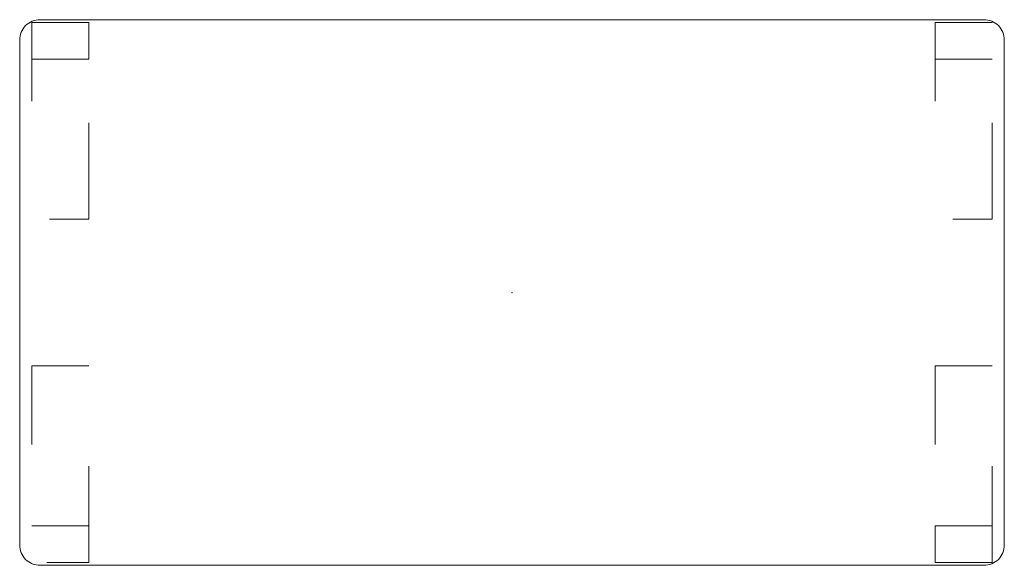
# Model space of a CAD drawing. Header units: metres. Extents: x -0.363 to 0.363, y -0.201 to 0.201.
import ezdxf

# ---------------------------------------------------------------- set-up
doc = ezdxf.new("R2010")
doc.units = ezdxf.units.M
doc.header["$MEASUREMENT"] = 0
doc.linetypes.add('Dash Style-1', pattern=[0.10582, 0.0529, -0.05292])
doc.layers.add('72_ARTEK_AKFURNITURE_D2_ARTEK', color=7, linetype='Continuous', true_color=0x000000)
doc.layers.add('72_ARTEK_AKFURNITURE_D2_CH_FOOT_UNDER', color=8, linetype='Dash Style-1', lineweight=5)
doc.layers.add('72_ARTEK_AKFURNITURE_D2SNAP', color=1, linetype='Continuous', lineweight=18)
doc.layers.add('72_ARTEK_INSERT', color=7, linetype='Continuous')

# ---------------------------------------------------------------- blocks, each defined once
blk = doc.blocks.new('72_ARTEK_AKFURNITURE_D2_BENCH_153B_SOLID_TOP')
at = {"layer": '72_ARTEK_AKFURNITURE_D2_ARTEK', "linetype": 'Continuous', "lineweight": 5}
blk.add_lwpolyline([(-0.3625, -0.186, 0.414214), (-0.3475, -0.201), (0.3475, -0.201, 0.414214), (0.3625, -0.186), (0.3625, 0.186, 0.414214), (0.3475, 0.201), (-0.3475, 0.201, 0.414214), (-0.3625, 0.186)], format="xyb", close=True, dxfattribs=at)
blk = doc.blocks.new('72_ARTEK_AKFURNITURE_D2_BENCH_153B_FOOT_UNDER')
at = {"layer": '72_ARTEK_AKFURNITURE_D2_CH_FOOT_UNDER', "flags": 128}
for points in [[(-0.3115, 0.199), (-0.3535, 0.199), (-0.3535, 0.054), (-0.3115, 0.054)], [(-0.3535, 0.172), (-0.3115, 0.172), (-0.3115, 0.199), (-0.3535, 0.199)], [(0.3535, 0.199), (0.3115, 0.199), (0.3115, 0.054), (0.3535, 0.054)], [(0.3535, 0.172), (0.3115, 0.172), (0.3115, 0.199), (0.3535, 0.199)], [(-0.3115, -0.054), (-0.3535, -0.054), (-0.3535, -0.199), (-0.3115, -0.199)], [(0.3535, -0.054), (0.3115, -0.054), (0.3115, -0.199), (0.3535, -0.199)], [(-0.3535, -0.172), (-0.3115, -0.172), (-0.3115, -0.199), (-0.3535, -0.199)], [(0.3535, -0.172), (0.3115, -0.172), (0.3115, -0.199), (0.3535, -0.199)]]:
    blk.add_lwpolyline(points, close=True, dxfattribs=at)
at = {"layer": '72_ARTEK_AKFURNITURE_D2SNAP', "linetype": 'Continuous', "lineweight": 5}
blk.add_point((0, 0), dxfattribs=at)
blk.add_point((0, 0), dxfattribs=at)
blk = doc.blocks.new('72artek_akfurniture2F79A7AE96A4840498A2D862961412C25')
for name in ['72_ARTEK_AKFURNITURE_D2_BENCH_153B_SOLID_TOP', '72_ARTEK_AKFURNITURE_D2_BENCH_153B_FOOT_UNDER']:
    blk.add_blockref(name, (0, 0))
blk = doc.blocks.new('XCAD0398030D198FAD5EA313E4A114B7392823')
at = {"color": 7}
blk.add_blockref('72artek_akfurniture2F79A7AE96A4840498A2D862961412C25', (0, 0), dxfattribs=at)

msp = doc.modelspace()

# ---------------------------------------------------------------- block references
at = {"layer": '72_ARTEK_INSERT'}
msp.add_blockref('XCAD0398030D198FAD5EA313E4A114B7392823', (0, 0), dxfattribs=at)

doc.saveas('drawing.dxf')
